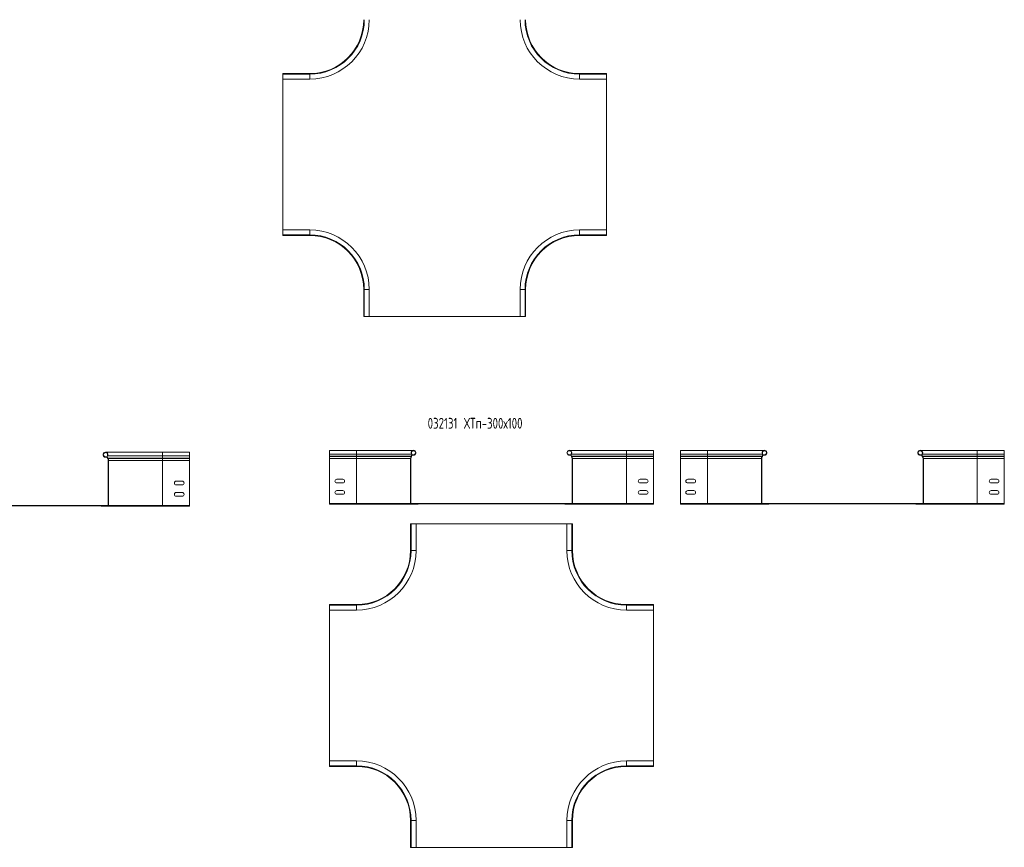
# Model space of a CAD drawing. Header units: millimetres. Extents: x -110 to 6455, y -3219 to 345.
# Tile 3 of 5: x 2078 to 3902, y -3128 to -1594. Entities that reach past the tile are written whole.
import ezdxf

# ---------------------------------------------------------------- set-up
doc = ezdxf.new("R2010")
doc.units = ezdxf.units.MM
doc.styles.add('SLDTEXTSTYLE0', font='TXT', dxfattribs={"width": 0.7, "bigfont": 'bigfont'})

msp = doc.modelspace()

# ---------------------------------------------------------------- linework, layer by layer
at = {"color": 7, "linetype": 'Continuous', "lineweight": 15}
for p, q in [((2615.3, -1693.5), (2565.3, -1693.5)), ((2565.3, -1693.5), (2565.3, -1694.6)), ((2615.3, -1694.6), (2565.3, -1694.6)), ((2565.3, -1694.6), (2565.3, -1703.7)), ((3165.3, -1693.5), (3115.3, -1693.5)), ((3165.3, -1694.6), (3115.3, -1694.6)), ((3165.3, -1693.5), (3165.3, -1694.6)), ((3165.3, -1694.6), (3165.3, -1703.7)), ((2565.3, -1703.7), (2615.3, -1703.7)), ((2565.3, -1703.7), (2565.3, -1983.3)), ((3115.3, -1703.7), (3165.3, -1703.7)), ((3165.3, -1983.3), (3165.3, -1703.7)), ((2615.3, -1983.3), (2565.3, -1983.3)), ((2565.3, -1992.4), (2565.3, -1983.3)), ((3165.3, -1983.3), (3115.3, -1983.3)), ((3165.3, -1992.4), (3165.3, -1983.3)), ((2565.3, -1992.4), (2615.3, -1992.4)), ((2565.3, -1993.5), (2565.3, -1992.4)), ((2565.3, -1993.5), (2615.3, -1993.5)), ((3115.3, -1992.4), (3165.3, -1992.4)), ((3115.3, -1993.5), (3165.3, -1993.5)), ((3165.3, -1993.5), (3165.3, -1992.4)), ((2715.3, -2093.5), (2715.3, -2143.5)), ((2716.4, -2093.5), (2716.4, -2143.5)), ((2725.5, -2143.5), (2725.5, -2093.5)), ((3005.1, -2093.5), (3005.1, -2143.5)), ((3014.2, -2143.5), (3014.2, -2093.5)), ((3015.3, -2143.5), (3015.3, -2093.5)), ((2715.3, -2143.5), (2716.4, -2143.5)), ((2716.4, -2143.5), (2725.5, -2143.5)), ((2725.5, -2143.5), (3005.1, -2143.5)), ((3014.2, -2143.5), (3005.1, -2143.5)), ((3015.3, -2143.5), (3014.2, -2143.5)), ((2235.3, -2404.3), (2235.5, -2403.8)), ((2235.3, -2404.3), (2239.8, -2404.3)), ((2235.5, -2403.8), (2239.8, -2403.8)), ((2342.6, -2395.5), (2236.9, -2395.5)), ((2240.8, -2402.3), (2240.4, -2402)), ((2241.1, -2406.6), (2240.7, -2406.9)), ((2241, -2407.3), (2240.7, -2406.9)), ((2240.8, -2402.3), (2342.6, -2402.3)), ((2241.4, -2407), (2241, -2407.3)), ((2241.4, -2407), (2241.1, -2406.6)), ((2241.1, -2406.6), (2342.6, -2406.6)), ((2241.4, -2407), (2342.6, -2407)), ((2392.6, -2395.5), (2342.6, -2395.5)), ((2342.6, -2406.6), (2342.6, -2402.3)), ((2342.6, -2402.3), (2392.6, -2402.3)), ((2342.6, -2407), (2342.6, -2406.6)), ((2342.6, -2406.6), (2392.6, -2406.6)), ((2342.6, -2410.6), (2342.6, -2407)), ((2342.6, -2407), (2392.6, -2407)), ((2392.6, -2402.3), (2392.6, -2395.5)), ((2392.6, -2406.6), (2392.6, -2402.3)), ((2392.6, -2407), (2392.6, -2406.6)), ((2392.6, -2410.6), (2392.6, -2407)), ((2702, -2391.9), (2652, -2391.9)), ((2652, -2398.7), (2652, -2391.9)), ((2652, -2398.7), (2702, -2398.7)), ((2652, -2403), (2652, -2398.7)), ((2652, -2403), (2702, -2403)), ((2652, -2403.4), (2652, -2403)), ((2652, -2403.4), (2702, -2403.4)), ((2652, -2407), (2652, -2403.4)), ((2652, -2407), (2702, -2407)), ((2652, -2490.4), (2652, -2407)), ((2807.6, -2391.9), (2702, -2391.9)), ((2702, -2398.7), (2803.7, -2398.7)), ((2702, -2403), (2702, -2398.7)), ((2702, -2403), (2803.4, -2403)), ((2702, -2403.4), (2702, -2403)), ((2702, -2407), (2702, -2403.4)), ((2702, -2403.4), (2803.1, -2403.4)), ((2702, -2490.4), (2702, -2407)), ((2702, -2407), (2802, -2407)), ((2802, -2490.4), (2802, -2407)), ((2802, -2407), (2802.5, -2407)), ((2802.5, -2490.4), (2802.5, -2407)), ((2803.1, -2403.4), (2803.4, -2403)), ((2803.1, -2403.4), (2803.6, -2403.7)), ((2803.4, -2403), (2803.9, -2403.3)), ((2803.6, -2403.7), (2803.9, -2403.3)), ((2803.7, -2398.7), (2804.1, -2398.4)), ((2804.7, -2400.2), (2809, -2400.2)), ((2804.7, -2400.7), (2809.2, -2400.7)), ((2809.2, -2400.7), (2809, -2400.2)), ((3094.7, -2400.7), (3094.9, -2400.2)), ((3094.7, -2400.7), (3099.2, -2400.7)), ((3094.9, -2400.2), (3099.2, -2400.2)), ((3202, -2391.9), (3096.3, -2391.9)), ((3100.2, -2398.7), (3099.8, -2398.4)), ((3100.5, -2403), (3100, -2403.3)), ((3100.3, -2403.7), (3100, -2403.3)), ((3100.2, -2398.7), (3202, -2398.7)), ((3100.8, -2403.4), (3100.3, -2403.7)), ((3100.8, -2403.4), (3100.5, -2403)), ((3100.5, -2403), (3202, -2403)), ((3100.8, -2403.4), (3202, -2403.4)), ((3101.4, -2490.4), (3101.4, -2407)), ((3102, -2407), (3101.4, -2407)), ((3102, -2490.4), (3102, -2407)), ((3102, -2407), (3202, -2407)), ((3252, -2391.9), (3202, -2391.9)), ((3202, -2403), (3202, -2398.7)), ((3202, -2398.7), (3252, -2398.7)), ((3202, -2403.4), (3202, -2403)), ((3202, -2403), (3252, -2403)), ((3202, -2407), (3202, -2403.4)), ((3202, -2403.4), (3252, -2403.4)), ((3202, -2490.4), (3202, -2407)), ((3202, -2407), (3252, -2407)), ((3252, -2398.7), (3252, -2391.9)), ((3252, -2403), (3252, -2398.7)), ((3252, -2403.4), (3252, -2403)), ((3252, -2407), (3252, -2403.4)), ((3252, -2490.4), (3252, -2407)), ((3352.1, -2391.9), (3302.1, -2391.9)), ((3302.1, -2398.7), (3302.1, -2391.9)), ((3302.1, -2398.7), (3352.1, -2398.7)), ((3302.1, -2403), (3302.1, -2398.7)), ((3302.1, -2403), (3352.1, -2403)), ((3302.1, -2403.4), (3302.1, -2403)), ((3302.1, -2403.4), (3352.1, -2403.4)), ((3302.1, -2407), (3302.1, -2403.4)), ((3302.1, -2490.4), (3302.1, -2407)), ((3302.1, -2407), (3352.1, -2407)), ((3457.8, -2391.9), (3352.1, -2391.9)), ((3352.1, -2398.7), (3453.8, -2398.7)), ((3352.1, -2403), (3352.1, -2398.7)), ((3352.1, -2403), (3453.6, -2403)), ((3352.1, -2403.4), (3352.1, -2403)), ((3352.1, -2407), (3352.1, -2403.4)), ((3352.1, -2403.4), (3453.3, -2403.4)), ((3352.1, -2407), (3452.1, -2407)), ((3352.1, -2490.4), (3352.1, -2407)), ((3452.1, -2490.4), (3452.1, -2407)), ((3452.1, -2407), (3452.6, -2407)), ((3452.6, -2490.4), (3452.6, -2407)), ((3453.3, -2403.4), (3453.6, -2403)), ((3453.3, -2403.4), (3453.7, -2403.7)), ((3453.6, -2403), (3454, -2403.3)), ((3453.7, -2403.7), (3454, -2403.3)), ((3453.8, -2398.7), (3454.3, -2398.4)), ((3454.9, -2400.2), (3459.2, -2400.2)), ((3454.9, -2400.7), (3459.3, -2400.7)), ((3459.3, -2400.7), (3459.2, -2400.2)), ((3744.8, -2400.7), (3745, -2400.2)), ((3744.8, -2400.7), (3749.3, -2400.7)), ((3745, -2400.2), (3749.3, -2400.2)), ((3852.1, -2391.9), (3746.4, -2391.9)), ((3750.4, -2398.7), (3749.9, -2398.4)), ((3750.6, -2403), (3750.2, -2403.3)), ((3750.5, -2403.7), (3750.2, -2403.3)), ((3750.4, -2398.7), (3852.1, -2398.7)), ((3750.9, -2403.4), (3750.5, -2403.7)), ((3750.9, -2403.4), (3750.6, -2403)), ((3750.6, -2403), (3852.1, -2403)), ((3750.9, -2403.4), (3852.1, -2403.4)), ((3752.1, -2407), (3751.5, -2407)), ((3751.5, -2490.4), (3751.5, -2407)), ((3752.1, -2490.4), (3752.1, -2407)), ((3752.1, -2407), (3852.1, -2407)), ((3902.1, -2391.9), (3852.1, -2391.9)), ((3852.1, -2403), (3852.1, -2398.7)), ((3852.1, -2398.7), (3902.1, -2398.7)), ((3852.1, -2403.4), (3852.1, -2403)), ((3852.1, -2403), (3902.1, -2403)), ((3852.1, -2407), (3852.1, -2403.4)), ((3852.1, -2403.4), (3902.1, -2403.4)), ((3852.1, -2490.4), (3852.1, -2407)), ((3852.1, -2407), (3902.1, -2407)), ((3902.1, -2398.7), (3902.1, -2391.9)), ((3902.1, -2403), (3902.1, -2398.7)), ((3902.1, -2403.4), (3902.1, -2403)), ((3902.1, -2407), (3902.1, -2403.4)), ((3902.1, -2490.4), (3902.1, -2407)), ((2242.6, -2410.6), (2242, -2410.6)), ((2242, -2494), (2242, -2410.6)), ((2242.6, -2494), (2242.6, -2410.6)), ((2242.6, -2410.6), (2342.6, -2410.6)), ((2342.6, -2494), (2342.6, -2410.6)), ((2342.6, -2410.6), (2392.6, -2410.6)), ((2392.6, -2494), (2392.6, -2410.6)), ((2379.1, -2449), (2368.1, -2449)), ((2368.1, -2456), (2379.1, -2456)), ((2665.5, -2445.4), (2676.5, -2445.4)), ((2676.5, -2452.4), (2665.5, -2452.4)), ((3238.5, -2445.4), (3227.5, -2445.4)), ((3227.5, -2452.4), (3238.5, -2452.4)), ((3315.6, -2445.4), (3326.6, -2445.4)), ((3326.6, -2452.4), (3315.6, -2452.4)), ((3888.6, -2445.4), (3877.6, -2445.4)), ((3877.6, -2452.4), (3888.6, -2452.4)), ((2379.1, -2470), (2368.1, -2470)), ((2368.1, -2477), (2379.1, -2477)), ((2665.5, -2466.4), (2676.5, -2466.4)), ((2676.5, -2473.4), (2665.5, -2473.4)), ((3238.5, -2466.4), (3227.5, -2466.4)), ((3227.5, -2473.4), (3238.5, -2473.4)), ((3315.6, -2466.4), (3326.6, -2466.4)), ((3326.6, -2473.4), (3315.6, -2473.4)), ((3888.6, -2466.4), (3877.6, -2466.4)), ((3877.6, -2473.4), (3888.6, -2473.4)), ((2044.1, -2494.2), (2241.1, -2494.2)), ((2044.1, -2494.9), (2241.1, -2494.9)), ((2228.6, -2494.9), (2241.1, -2494.9)), ((2228.6, -2495.5), (2228.6, -2494.9)), ((2228.6, -2495.5), (2241.1, -2495.5)), ((2241.1, -2494.2), (2241.1, -2494.9)), ((2241.1, -2494.2), (2242, -2494.2)), ((2241.1, -2495.5), (2241.1, -2494.9)), ((2241.1, -2495.5), (2342.6, -2495.5)), ((2242.6, -2494), (2242, -2494)), ((2242.6, -2494), (2342.6, -2494)), ((2342.6, -2495.5), (2342.6, -2494)), ((2342.6, -2494), (2392.6, -2494)), ((2342.6, -2495.5), (2392.6, -2495.5)), ((2392.6, -2495.5), (2392.6, -2494)), ((2652, -2490.4), (2702, -2490.4)), ((2652, -2491.9), (2652, -2490.4)), ((2652, -2491.9), (2702, -2491.9)), ((2702, -2490.4), (2802, -2490.4)), ((2702, -2491.9), (2702, -2490.4)), ((2702, -2491.9), (2803.5, -2491.9)), ((2802, -2490.4), (2802.5, -2490.4)), ((2802.5, -2490.6), (2803.5, -2490.6)), ((2803.5, -2490.6), (2803.5, -2491.3)), ((2803.5, -2490.6), (3100.5, -2490.6)), ((2816, -2491.3), (2803.5, -2491.3)), ((2803.5, -2491.9), (2803.5, -2491.3)), ((2803.5, -2491.3), (3100.5, -2491.3)), ((2816, -2491.9), (2803.5, -2491.9)), ((2816, -2491.9), (2816, -2491.3)), ((3088, -2491.3), (3100.5, -2491.3)), ((3088, -2491.9), (3088, -2491.3)), ((3088, -2491.9), (3100.5, -2491.9)), ((3100.5, -2490.6), (3100.5, -2491.3)), ((3100.5, -2490.6), (3101.4, -2490.6)), ((3100.5, -2491.9), (3100.5, -2491.3)), ((3100.5, -2491.9), (3202, -2491.9)), ((3102, -2490.4), (3101.4, -2490.4)), ((3102, -2490.4), (3202, -2490.4)), ((3202, -2491.9), (3202, -2490.4)), ((3202, -2490.4), (3252, -2490.4)), ((3202, -2491.9), (3252, -2491.9)), ((3252, -2491.9), (3252, -2490.4)), ((3302.1, -2490.4), (3352.1, -2490.4)), ((3302.1, -2491.9), (3302.1, -2490.4)), ((3302.1, -2491.9), (3352.1, -2491.9)), ((3352.1, -2491.9), (3352.1, -2490.4)), ((3352.1, -2490.4), (3452.1, -2490.4)), ((3352.1, -2491.9), (3453.6, -2491.9)), ((3452.1, -2490.4), (3452.6, -2490.4)), ((3452.7, -2490.6), (3453.6, -2490.6)), ((3453.6, -2490.6), (3453.6, -2491.3)), ((3453.6, -2490.6), (3750.6, -2490.6)), ((3453.6, -2491.9), (3453.6, -2491.3)), ((3466.1, -2491.3), (3453.6, -2491.3)), ((3453.6, -2491.3), (3750.6, -2491.3)), ((3466.1, -2491.9), (3453.6, -2491.9)), ((3466.1, -2491.9), (3466.1, -2491.3)), ((3738.1, -2491.3), (3750.6, -2491.3)), ((3738.1, -2491.9), (3738.1, -2491.3)), ((3738.1, -2491.9), (3750.6, -2491.9)), ((3750.6, -2490.6), (3750.6, -2491.3)), ((3750.6, -2490.6), (3751.5, -2490.6)), ((3750.6, -2491.9), (3750.6, -2491.3)), ((3750.6, -2491.9), (3852.1, -2491.9)), ((3752.1, -2490.4), (3751.5, -2490.4)), ((3752.1, -2490.4), (3852.1, -2490.4)), ((3852.1, -2491.9), (3852.1, -2490.4)), ((3852.1, -2490.4), (3902.1, -2490.4)), ((3852.1, -2491.9), (3902.1, -2491.9)), ((3902.1, -2491.9), (3902.1, -2490.4)), ((2802, -2527.9), (2802, -2577.9)), ((2802, -2527.9), (2803.1, -2527.9)), ((2803.1, -2527.9), (2803.1, -2577.9)), ((2803.1, -2527.9), (2812.2, -2527.9)), ((2812.2, -2577.9), (2812.2, -2527.9)), ((3091.7, -2527.9), (2812.2, -2527.9)), ((3091.7, -2527.9), (3091.7, -2577.9)), ((3100.8, -2527.9), (3091.7, -2527.9)), ((3100.8, -2577.9), (3100.8, -2527.9)), ((3102, -2527.9), (3100.8, -2527.9)), ((3102, -2577.9), (3102, -2527.9)), ((2802, -2577.9), (2803.1, -2577.9)), ((3102, -2577.9), (3100.8, -2577.9)), ((2702, -2677.9), (2652, -2677.9)), ((2652, -2677.9), (2652, -2679)), ((2702, -2679), (2652, -2679)), ((2652, -2679), (2652, -2688.1)), ((2702, -2677.9), (2702, -2679)), ((3202, -2677.9), (3202, -2679)), ((3252, -2677.9), (3202, -2677.9)), ((3252, -2679), (3202, -2679)), ((3252, -2677.9), (3252, -2679)), ((3252, -2679), (3252, -2688.1)), ((2652, -2688.1), (2702, -2688.1)), ((2652, -2688.1), (2652, -2967.6)), ((3202, -2688.1), (3252, -2688.1)), ((3252, -2967.6), (3252, -2688.1)), ((2702, -2967.6), (2652, -2967.6)), ((2652, -2976.7), (2652, -2967.6)), ((3252, -2967.6), (3202, -2967.6)), ((3252, -2976.7), (3252, -2967.6)), ((2652, -2976.7), (2702, -2976.7)), ((2652, -2977.9), (2652, -2976.7)), ((2652, -2977.9), (2702, -2977.9)), ((2702, -2977.9), (2702, -2976.7)), ((3202, -2976.7), (3252, -2976.7)), ((3202, -2977.9), (3202, -2976.7)), ((3202, -2977.9), (3252, -2977.9)), ((3252, -2977.9), (3252, -2976.7)), ((2802, -3077.9), (2803.1, -3077.9)), ((2802, -3077.9), (2802, -3127.9)), ((2803.1, -3077.9), (2803.1, -3127.9)), ((2812.2, -3127.9), (2812.2, -3077.9)), ((3091.7, -3077.9), (3091.7, -3127.9)), ((3100.8, -3127.9), (3100.8, -3077.9)), ((3102, -3077.9), (3100.8, -3077.9)), ((3102, -3127.9), (3102, -3077.9)), ((2802, -3127.9), (2803.1, -3127.9)), ((2803.1, -3127.9), (2812.2, -3127.9)), ((2812.2, -3127.9), (3091.7, -3127.9)), ((3100.8, -3127.9), (3091.7, -3127.9)), ((3102, -3127.9), (3100.8, -3127.9))]:
    msp.add_line(p, q, dxfattribs=at)
at = {"color": 8, "linetype": 'Continuous', "lineweight": 15}
for p, q in [((2615.3, -1693.5), (2615.3, -1694.6)), ((2615.3, -1694.6), (2615.3, -1703.7)), ((3115.3, -1693.5), (3115.3, -1694.6)), ((3115.3, -1694.6), (3115.3, -1703.7)), ((2615.3, -1992.4), (2615.3, -1983.3)), ((3115.3, -1992.4), (3115.3, -1983.3)), ((2615.3, -1993.5), (2615.3, -1992.4)), ((3115.3, -1993.5), (3115.3, -1992.4)), ((2715.3, -2093.5), (2716.4, -2093.5)), ((2716.4, -2093.5), (2725.5, -2093.5)), ((3014.2, -2093.5), (3005.1, -2093.5)), ((3015.3, -2093.5), (3014.2, -2093.5)), ((2342.6, -2402.3), (2342.6, -2395.5)), ((2702, -2398.7), (2702, -2391.9)), ((3202, -2398.7), (3202, -2391.9)), ((3352.1, -2398.7), (3352.1, -2391.9)), ((3852.1, -2398.7), (3852.1, -2391.9)), ((2803.1, -2577.9), (2812.2, -2577.9)), ((3100.8, -2577.9), (3091.7, -2577.9)), ((2702, -2679), (2702, -2688.1)), ((3202, -2679), (3202, -2688.1)), ((2702, -2976.7), (2702, -2967.6)), ((3202, -2976.7), (3202, -2967.6)), ((2803.1, -3077.9), (2812.2, -3077.9)), ((3100.8, -3077.9), (3091.7, -3077.9))]:
    msp.add_line(p, q, dxfattribs=at)
at = {"color": 7, "linetype": 'Continuous', "lineweight": 15}
for centre, radius, start, end in [((2615.3, -1593.5), 101.1, 270, 0), ((2615.3, -1593.5), 110.2, 270, 0), ((2615.3, -1593.5), 100, 270, 0), ((3115.3, -1593.5), 110.2, 180, 270), ((3115.3, -1593.5), 101.1, 180, 270), ((3115.3, -1593.5), 100, 180, 270), ((2615.3, -2093.5), 110.2, 0, 90), ((3115.3, -2093.5), 110.2, 90, 180), ((2615.3, -2093.5), 101.1, 0, 90), ((2615.3, -2093.5), 100, 0, 90), ((3115.3, -2093.5), 101.1, 90, 180), ((3115.3, -2093.5), 100, 90, 180), ((2236.9, -2400), 4.55, 330.3606, 249.65), ((2236.9, -2400), 4, 330.3606, 249.65), ((2244.3, -2404.2), 4.55, 150.3606, 216.3634), ((2244.3, -2404.2), 4, 150.3606, 216.3634), ((2236.6, -2410.6), 5.45, 0, 36.3634), ((2236.6, -2410.6), 6, 0, 36.3634), ((2808, -2407), 6, 143.6366, 180), ((2808, -2407), 5.45, 143.6366, 180), ((2807.6, -2396.4), 4.55, 290.35, 209.6394), ((2800.2, -2400.6), 4, 323.6366, 29.6394), ((2807.6, -2396.4), 4, 290.35, 209.6394), ((2800.2, -2400.6), 4.55, 323.6366, 29.6394), ((3096.3, -2396.4), 4.55, 330.3606, 249.65), ((3096.3, -2396.4), 4, 330.3606, 249.65), ((3103.7, -2400.6), 4.55, 150.3606, 216.3634), ((3103.7, -2400.6), 4, 150.3606, 216.3634), ((3096, -2407), 5.45, 0, 36.3634), ((3096, -2407), 6, 0, 36.3634), ((3458.1, -2407), 6, 143.6366, 180), ((3458.1, -2407), 5.45, 143.6366, 180), ((3457.8, -2396.4), 4.55, 290.35, 209.6394), ((3450.3, -2400.6), 4, 323.6366, 29.6394), ((3457.8, -2396.4), 4, 290.35, 209.6394), ((3450.3, -2400.6), 4.55, 323.6366, 29.6394), ((3746.4, -2396.4), 4.55, 330.3606, 249.65), ((3746.4, -2396.4), 4, 330.3606, 249.65), ((3753.8, -2400.6), 4.55, 150.3606, 216.3634), ((3753.8, -2400.6), 4, 150.3606, 216.3634), ((3746.1, -2407), 5.45, 0, 36.3634), ((3746.1, -2407), 6, 0, 36.3634), ((2368.1, -2452.5), 3.5, 90, 270), ((2379.1, -2452.5), 3.5, 270, 90), ((2665.5, -2448.9), 3.5, 90, 270), ((2676.5, -2448.9), 3.5, 270, 90), ((3227.5, -2448.9), 3.5, 90, 270), ((3238.5, -2448.9), 3.5, 270, 90), ((3315.6, -2448.9), 3.5, 90, 270), ((3326.6, -2448.9), 3.5, 270, 90), ((3877.6, -2448.9), 3.5, 90, 270), ((3888.6, -2448.9), 3.5, 270, 90), ((2368.1, -2473.5), 3.5, 90, 270), ((2379.1, -2473.5), 3.5, 270, 90), ((2665.5, -2469.9), 3.5, 90, 270), ((2676.5, -2469.9), 3.5, 270, 90), ((3227.5, -2469.9), 3.5, 90, 270), ((3238.5, -2469.9), 3.5, 270, 90), ((3315.6, -2469.9), 3.5, 90, 270), ((3326.6, -2469.9), 3.5, 270, 90), ((3877.6, -2469.9), 3.5, 90, 270), ((3888.6, -2469.9), 3.5, 270, 90), ((2241.1, -2494), 0.95, 270, 0), ((2241.1, -2494), 1.5, 270, 0), ((2803.5, -2490.4), 1.5, 180, 270), ((2803.5, -2490.4), 0.95, 180, 270), ((3100.5, -2490.4), 0.95, 270, 0), ((3100.5, -2490.4), 1.5, 270, 0), ((3453.6, -2490.4), 1.5, 180, 270), ((3453.6, -2490.4), 0.95, 180, 270), ((3750.6, -2490.4), 0.95, 270, 0), ((3750.6, -2490.4), 1.5, 270, 0), ((2702, -2577.9), 101.1, 270, 0), ((2702, -2577.9), 110.2, 270, 0), ((2702, -2577.9), 100, 270, 0), ((3202, -2577.9), 110.2, 180, 270), ((3202, -2577.9), 101.1, 180, 270), ((3202, -2577.9), 100, 180, 270), ((2702, -3077.9), 110.2, 0, 90), ((3202, -3077.9), 110.2, 90, 180), ((2702, -3077.9), 101.1, 0, 90), ((2702, -3077.9), 100, 0, 90), ((3202, -3077.9), 101.1, 90, 180), ((3202, -3077.9), 100, 90, 180)]:
    msp.add_arc(centre, radius, start, end, dxfattribs=at)

# ---------------------------------------------------------------- texts
at = {"color": 7, "linetype": 'Continuous', "lineweight": 0, "char_height": 20, "attachment_point": 1, "style": 'SLDTEXTSTYLE0'}
for s, insert in [('032121 \\M+18456\\M+18453\\M+18481-200\\M+18487100', (1530.3, -2331.7)), ('032131 \\M+18456\\M+18453\\M+18481-300\\M+18487100', (2833.8, -2331.7))]:
    msp.add_mtext(s, dxfattribs=dict(at, insert=insert))

doc.saveas('drawing.dxf')
